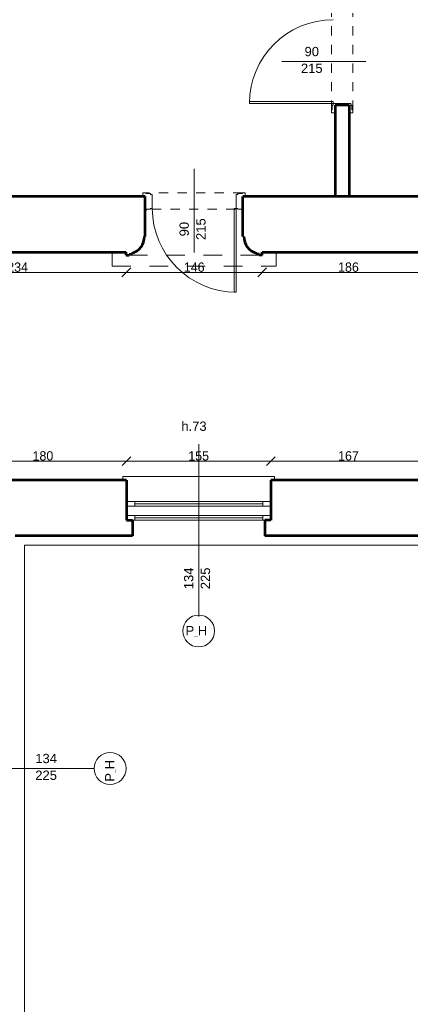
# Model space of a CAD drawing. Header units: inches. Extents: x -21887 to 84279, y -131485 to 67836.
# Tile 246 of 256: x 57131 to 61329, y 46946 to 57531. Entities that reach past the tile are written whole.
import ezdxf

# ---------------------------------------------------------------- set-up
doc = ezdxf.new("R2010")
doc.units = ezdxf.units.IN
doc.header["$MEASUREMENT"] = 0
doc.linetypes.add('Dashed', pattern=[400, 200, -200])
doc.linetypes.add('Dashed copy', pattern=[200, 100, -100])
doc.layers.get('0').update_dxf_attribs({"lineweight": 13})
doc.layers.get('Defpoints').update_dxf_attribs({"lineweight": 13})
for name, color, linetype, lineweight in [('AI_MURY', 7, 'Continuous', 53), ('Dimensioning', 7, 'Continuous', 13), ('DRZWI', 7, 'Continuous', 13), ('dzialowki', 7, 'Continuous', 53), ('PODCIAGI', 7, 'Continuous', 13)]:
    doc.layers.add(name, color=color, linetype=linetype, lineweight=lineweight)
doc.styles.add('GENERATED_STYLE_7', font='txt')
doc.styles.add('Style-Courier New', font='txt')
doc.dimstyles.new('Dimstyle_5', dxfattribs={"dimtxt": 100, "dimasz": 95, "dimexe": 0.18, "dimexo": 0, "dimgap": 0.09, "dimtad": 1, "dimtih": 1, "dimtoh": 1, "dimdec": 0, "dimlfac": 0.1, "dimzin": 0, "dimdsep": 46, "dimlunit": 5, "dimtxsty": 'GENERATED_STYLE_7', "dimblk": 'ARROWHEAD_6', "dimcen": 0.09, "dimclrd": 161, "dimclre": 161, "dimclrt": 7, "dimadec": 0, "dimazin": 0, "dimtfac": 1, "dimtdec": 0, "dimtmove": 0, "dimatfit": 3, "dimfxl": 0, "dimtolj": 1, "dimtzin": 0, "dimarcsym": 0})

# ---------------------------------------------------------------- blocks, each defined once
blk = doc.blocks.new('ARROWHEAD_6')
at = {"color": 0, "linetype": 'Continuous'}
for p, q in [((0, 0), (-1, 0)), ((-0.5, -0.5), (0.5, 0.5))]:
    blk.add_line(p, q, dxfattribs=at)
blk = doc.blocks.new('*U1632')
at = {"layer": 'Defpoints', "color": 0, "linetype": 'Continuous'}
for p in [(58279, 52785), (56481, 52581), (58279, 52581)]:
    blk.add_point(p, dxfattribs=at)
at = {"layer": 'Dimensioning', "color": 161, "linetype": 'Continuous', "lineweight": -2}
for p, q in [((56481, 52785), (56481, 52785)), ((56576, 52785), (58184, 52785)), ((58279, 52785), (58279, 52785))]:
    blk.add_line(p, q, dxfattribs=at)
at = {"layer": 'Dimensioning', "color": 161, "linetype": 'Continuous', "lineweight": -2, "xscale": 95, "yscale": 95, "zscale": 95, "rotation": 180}
blk.add_blockref('ARROWHEAD_6', (56481, 52785), dxfattribs=at)
at = {"layer": 'Dimensioning', "color": 161, "linetype": 'Continuous', "lineweight": -2, "xscale": 95, "yscale": 95, "zscale": 95}
blk.add_blockref('ARROWHEAD_6', (58279, 52785), dxfattribs=at)
at = {"layer": 'Dimensioning', "color": 7, "linetype": 'Continuous', "insert": (57380, 52841), "char_height": 100, "attachment_point": 5, "style": 'GENERATED_STYLE_7'}
blk.add_mtext('180', dxfattribs=at)
blk = doc.blocks.new('*D3310')
at = {"layer": 'Defpoints'}
for p in [(57380, 52785), (58279, 52785), (56481, 52581), (58279, 52581)]:
    blk.add_point(p, dxfattribs=at)
at = {"layer": 'Dimensioning', "color": 161, "linetype": 'Continuous'}
blk.add_blockref('*U1632', (0, 0), dxfattribs=at)
blk = doc.blocks.new('*U1633')
at = {"layer": 'Defpoints', "color": 0, "linetype": 'Continuous'}
for p in [(59829, 52785), (58279, 52581), (59829, 52581)]:
    blk.add_point(p, dxfattribs=at)
at = {"layer": 'Dimensioning', "color": 161, "linetype": 'Continuous', "lineweight": -2}
for p, q in [((58279, 52785), (58279, 52785)), ((58374, 52785), (59734, 52785)), ((59829, 52785), (59829, 52785))]:
    blk.add_line(p, q, dxfattribs=at)
at = {"layer": 'Dimensioning', "color": 161, "linetype": 'Continuous', "lineweight": -2, "xscale": 95, "yscale": 95, "zscale": 95, "rotation": 180}
blk.add_blockref('ARROWHEAD_6', (58279, 52785), dxfattribs=at)
at = {"layer": 'Dimensioning', "color": 161, "linetype": 'Continuous', "lineweight": -2, "xscale": 95, "yscale": 95, "zscale": 95}
blk.add_blockref('ARROWHEAD_6', (59829, 52785), dxfattribs=at)
at = {"layer": 'Dimensioning', "color": 7, "linetype": 'Continuous', "insert": (59054, 52841), "char_height": 100, "attachment_point": 5, "style": 'GENERATED_STYLE_7'}
blk.add_mtext('155', dxfattribs=at)
blk = doc.blocks.new('*D3311')
at = {"layer": 'Defpoints'}
for p in [(59054, 52785), (59829, 52785), (58279, 52581), (59829, 52581)]:
    blk.add_point(p, dxfattribs=at)
at = {"layer": 'Dimensioning', "color": 161, "linetype": 'Continuous'}
blk.add_blockref('*U1633', (0, 0), dxfattribs=at)
blk = doc.blocks.new('*U1634')
at = {"layer": 'Defpoints', "color": 0, "linetype": 'Continuous'}
for p in [(61499, 52785), (59829, 52581), (61499, 52581)]:
    blk.add_point(p, dxfattribs=at)
at = {"layer": 'Dimensioning', "color": 161, "linetype": 'Continuous', "lineweight": -2}
for p, q in [((59829, 52785), (59829, 52785)), ((59924, 52785), (61404, 52785)), ((61499, 52785), (61499, 52785))]:
    blk.add_line(p, q, dxfattribs=at)
at = {"layer": 'Dimensioning', "color": 161, "linetype": 'Continuous', "lineweight": -2, "xscale": 95, "yscale": 95, "zscale": 95, "rotation": 180}
blk.add_blockref('ARROWHEAD_6', (59829, 52785), dxfattribs=at)
at = {"layer": 'Dimensioning', "color": 161, "linetype": 'Continuous', "lineweight": -2, "xscale": 95, "yscale": 95, "zscale": 95}
blk.add_blockref('ARROWHEAD_6', (61499, 52785), dxfattribs=at)
at = {"layer": 'Dimensioning', "color": 7, "linetype": 'Continuous', "insert": (60664, 52841), "char_height": 100, "attachment_point": 5, "style": 'GENERATED_STYLE_7'}
blk.add_mtext('167', dxfattribs=at)
blk = doc.blocks.new('*D3312')
at = {"layer": 'Defpoints'}
for p in [(60664, 52785), (61499, 52785), (59829, 52581), (61499, 52581)]:
    blk.add_point(p, dxfattribs=at)
at = {"layer": 'Dimensioning', "color": 161, "linetype": 'Continuous'}
blk.add_blockref('*U1634', (0, 0), dxfattribs=at)
blk = doc.blocks.new('*U1678')
at = {"layer": 'Defpoints', "color": 0, "linetype": 'Continuous'}
for p in [(55941, 55031), (58276, 55031), (58276, 54814)]:
    blk.add_point(p, dxfattribs=at)
at = {"layer": 'Dimensioning', "color": 161, "linetype": 'Continuous', "lineweight": -2}
for p, q in [((55941, 54814), (55941, 54814)), ((56036, 54814), (58181, 54814)), ((58276, 54814), (58276, 54814))]:
    blk.add_line(p, q, dxfattribs=at)
at = {"layer": 'Dimensioning', "color": 161, "linetype": 'Continuous', "lineweight": -2, "xscale": 95, "yscale": 95, "zscale": 95, "rotation": 180}
blk.add_blockref('ARROWHEAD_6', (55941, 54814), dxfattribs=at)
at = {"layer": 'Dimensioning', "color": 161, "linetype": 'Continuous', "lineweight": -2, "xscale": 95, "yscale": 95, "zscale": 95}
blk.add_blockref('ARROWHEAD_6', (58276, 54814), dxfattribs=at)
at = {"layer": 'Dimensioning', "color": 7, "linetype": 'Continuous', "insert": (57108, 54870), "char_height": 100, "attachment_point": 5, "style": 'GENERATED_STYLE_7'}
blk.add_mtext('234', dxfattribs=at)
blk = doc.blocks.new('*D3356')
at = {"layer": 'Defpoints'}
for p in [(55941, 55031), (58276, 55031), (57108, 54814), (58276, 54814)]:
    blk.add_point(p, dxfattribs=at)
at = {"layer": 'Dimensioning', "color": 161, "linetype": 'Continuous'}
blk.add_blockref('*U1678', (0, 0), dxfattribs=at)
blk = doc.blocks.new('*U1679')
at = {"layer": 'Defpoints', "color": 0, "linetype": 'Continuous'}
for p in [(58276, 55031), (59736, 55031), (59736, 54814)]:
    blk.add_point(p, dxfattribs=at)
at = {"layer": 'Dimensioning', "color": 161, "linetype": 'Continuous', "lineweight": -2}
for p, q in [((58276, 54814), (58276, 54814)), ((58371, 54814), (59641, 54814)), ((59736, 54814), (59736, 54814))]:
    blk.add_line(p, q, dxfattribs=at)
at = {"layer": 'Dimensioning', "color": 161, "linetype": 'Continuous', "lineweight": -2, "xscale": 95, "yscale": 95, "zscale": 95, "rotation": 180}
blk.add_blockref('ARROWHEAD_6', (58276, 54814), dxfattribs=at)
at = {"layer": 'Dimensioning', "color": 161, "linetype": 'Continuous', "lineweight": -2, "xscale": 95, "yscale": 95, "zscale": 95}
blk.add_blockref('ARROWHEAD_6', (59736, 54814), dxfattribs=at)
at = {"layer": 'Dimensioning', "color": 7, "linetype": 'Continuous', "insert": (59006, 54870), "char_height": 100, "attachment_point": 5, "style": 'GENERATED_STYLE_7'}
blk.add_mtext('146', dxfattribs=at)
blk = doc.blocks.new('*D3357')
at = {"layer": 'Defpoints'}
for p in [(58276, 55031), (59736, 55031), (59006, 54814), (59736, 54814)]:
    blk.add_point(p, dxfattribs=at)
at = {"layer": 'Dimensioning', "color": 161, "linetype": 'Continuous'}
blk.add_blockref('*U1679', (0, 0), dxfattribs=at)
blk = doc.blocks.new('*U1680')
at = {"layer": 'Defpoints', "color": 0, "linetype": 'Continuous'}
for p in [(59736, 55031), (61593, 55031), (61593, 54814)]:
    blk.add_point(p, dxfattribs=at)
at = {"layer": 'Dimensioning', "color": 161, "linetype": 'Continuous', "lineweight": -2}
for p, q in [((59736, 54814), (59736, 54814)), ((59831, 54814), (61498, 54814)), ((61593, 54814), (61593, 54814))]:
    blk.add_line(p, q, dxfattribs=at)
at = {"layer": 'Dimensioning', "color": 161, "linetype": 'Continuous', "lineweight": -2, "xscale": 95, "yscale": 95, "zscale": 95, "rotation": 180}
blk.add_blockref('ARROWHEAD_6', (59736, 54814), dxfattribs=at)
at = {"layer": 'Dimensioning', "color": 161, "linetype": 'Continuous', "lineweight": -2, "xscale": 95, "yscale": 95, "zscale": 95}
blk.add_blockref('ARROWHEAD_6', (61593, 54814), dxfattribs=at)
at = {"layer": 'Dimensioning', "color": 7, "linetype": 'Continuous', "insert": (60664, 54870), "char_height": 100, "attachment_point": 5, "style": 'GENERATED_STYLE_7'}
blk.add_mtext('186', dxfattribs=at)
blk = doc.blocks.new('*D3358')
at = {"layer": 'Defpoints'}
for p in [(59736, 55031), (61593, 55031), (60664, 54814), (61593, 54814)]:
    blk.add_point(p, dxfattribs=at)
at = {"layer": 'Dimensioning', "color": 161, "linetype": 'Continuous'}
blk.add_blockref('*U1680', (0, 0), dxfattribs=at)

msp = doc.modelspace()

# ---------------------------------------------------------------- linework, layer by layer
at = {"layer": 'AI_MURY', "color": 7, "linetype": 'Continuous'}
for p, q in [((58480.5, 55630.7), (55735.5, 55630.7)), ((58480.5, 55200.7), (58480.5, 55630.7)), ((61798.4, 55630.7), (59530.5, 55630.7)), ((59530.5, 55200.7), (59530.5, 55630.7)), ((58480.5, 55200.7), (58470.5, 55200.7)), ((59530.5, 55200.7), (59540.5, 55200.7)), ((55940.5, 55030.7), (58275.5, 55030.7)), ((58275.5, 55000.7), (58275.5, 55030.7)), ((58275.5, 55000.7), (58305.5, 55000.7)), ((58305.5, 55010.7), (58335.5, 55010.7)), ((58305.5, 55010.7), (58305.5, 55000.7)), ((58335.5, 55020.7), (58335.5, 55010.7)), ((59675.5, 55020.7), (59675.5, 55010.7)), ((59705.5, 55010.7), (59675.5, 55010.7)), ((59705.5, 55010.7), (59705.5, 55000.7)), ((59735.5, 55000.7), (59705.5, 55000.7)), ((59735.5, 55030.7), (61593.4, 55030.7)), ((59735.5, 55000.7), (59735.5, 55030.7)), ((58279.5, 52580.7), (56480.5, 52580.7)), ((58279.5, 52580.7), (58279.5, 52150.7)), ((59829.5, 52580.7), (59829.5, 52150.7)), ((61499.5, 52580.7), (59829.5, 52580.7)), ((58279.5, 52150.7), (58342, 52150.7)), ((58342, 52150.7), (58342, 51980.7)), ((59829.5, 52150.7), (59767, 52150.7)), ((59767, 52150.7), (59767, 51980.7)), ((58342, 51980.7), (57080.5, 51980.7)), ((61562, 51980.7), (59767, 51980.7))]:
    msp.add_line(p, q, dxfattribs=at)
for centre, start, end in [((58290.6, 55195.3), 284.44004, 1.72608), ((59720.5, 55195.3), 178.27392, 255.55996)]:
    msp.add_arc(centre, 180, start, end, dxfattribs=at)
at = {"layer": 'DRZWI', "color": 5, "linetype": 'Continuous'}
for p, q in [((59005.5, 55029), (59005.5, 55929)), ((58455.5, 55670.7), (58455.5, 55630.7)), ((58485.5, 55670.7), (58455.5, 55670.7)), ((58485.5, 55670.7), (58485.5, 55660.7)), ((58535.5, 55660.7), (58485.5, 55660.7)), ((58535.5, 55660.7), (58535.5, 55650.7)), ((58535.5, 55650.7), (58555.5, 55650.7)), ((58555.5, 55502.2), (58555.5, 55650.7)), ((59455.5, 55502.2), (59455.5, 55650.7)), ((59475.5, 55650.7), (59455.5, 55650.7)), ((59475.5, 55660.7), (59475.5, 55650.7)), ((59475.5, 55660.7), (59525.5, 55660.7)), ((59525.5, 55670.7), (59525.5, 55660.7)), ((59525.5, 55670.7), (59555.5, 55670.7)), ((59555.5, 55670.7), (59555.5, 55630.7)), ((58535.5, 55492.2), (58495.5, 55492.2)), ((58535.5, 55502.2), (58555.5, 55502.2)), ((58535.5, 55492.2), (58535.5, 55502.2)), ((59435.5, 54602.2), (59435.5, 55502.2)), ((59435.5, 55502.2), (59455.5, 55502.2)), ((59455.5, 54602.2), (59455.5, 55502.2)), ((59475.5, 55502.2), (59455.5, 55502.2)), ((59475.5, 55492.2), (59475.5, 55502.2)), ((59475.5, 55492.2), (59515.5, 55492.2)), ((59435.5, 54602.2), (59455.5, 54602.2))]:
    msp.add_line(p, q, dxfattribs=at)
at = {"layer": 'DRZWI', "color": 5, "linetype": 'Dashed copy'}
for p, q in [((59525.5, 55670.7), (58485.5, 55670.7)), ((59450.5, 55492.2), (58535.5, 55492.2))]:
    msp.add_line(p, q, dxfattribs=at)
at = {"layer": 'DRZWI', "color": 49, "linetype": 'Dashed'}
for p, q in [((58125.5, 55030.7), (58125.5, 54880.7)), ((59885.5, 55030.7), (59885.5, 54880.7)), ((58125.5, 54880.7), (59885.5, 54880.7))]:
    msp.add_line(p, q, dxfattribs=at)
at = {"layer": 'DRZWI', "color": 7, "linetype": 'Dashed'}
msp.add_line((58305.5, 55000.7), (59705.5, 55000.7), dxfattribs=at)
at = {"layer": 'DRZWI', "color": 220, "linetype": 'Continuous'}
for p, q in [((59054.5, 51115.3), (59054.5, 52966.1)), ((58367, 52350.7), (58279.5, 52350.7)), ((58367, 52300.7), (58279.5, 52300.7)), ((58367, 52350.7), (58367, 52300.7)), ((59742, 52350.7), (58367, 52350.7)), ((59742, 52325.7), (58367, 52325.7)), ((59742, 52300.7), (58367, 52300.7)), ((59742, 52350.7), (59829.5, 52350.7)), ((59742, 52350.7), (59742, 52300.7)), ((59742, 52300.7), (59829.5, 52300.7)), ((58367, 52200.7), (58279.5, 52200.7)), ((58367, 52200.7), (58367, 52150.7)), ((59742, 52200.7), (58367, 52200.7)), ((59742, 52200.7), (59829.5, 52200.7)), ((59742, 52200.7), (59742, 52150.7)), ((58367, 52150.7), (58342, 52150.7)), ((59742, 52175.7), (58367, 52175.7)), ((59742, 52150.7), (58367, 52150.7)), ((59742, 52150.7), (59767, 52150.7)), ((57930.9, 49480.7), (56080.1, 49480.7))]:
    msp.add_line(p, q, dxfattribs=at)
at = {"layer": 'DRZWI', "color": 251, "linetype": 'Continuous'}
for p, q in [((59869.5, 52620.7), (58239.5, 52620.7)), ((58239.5, 52580.7), (58239.5, 52620.7)), ((59869.5, 52580.7), (59869.5, 52620.7)), ((64148.4, 51880.7), (57180.5, 51880.7)), ((57180.5, 51880.7), (57180.5, 43065.7))]:
    msp.add_line(p, q, dxfattribs=at)
at = {"layer": 'DRZWI', "color": 220, "linetype": 'Continuous'}
msp.add_circle((59054.4, 50959), 171.3, dxfattribs=at)
at = {"layer": 'DRZWI', "color": 7, "linetype": 'Continuous'}
msp.add_circle((58102.2, 49480.6), 171.3, dxfattribs=at)
for centre, radius, start, end in [((58480.5, 55492.2), 15, 270, 0), ((59455.5, 55502.2), 900, 180, 270), ((59530.5, 55492.2), 15, 180, 270)]:
    msp.add_arc(centre, radius, start, end, dxfattribs=at)
at = {"layer": 'dzialowki', "color": 12, "linetype": 'Continuous'}
for p, q in [((60670.5, 56610.7), (60520.5, 56610.7)), ((60520.5, 56610.7), (60520.5, 55630.7)), ((60670.5, 56610.7), (60670.5, 55630.7))]:
    msp.add_line(p, q, dxfattribs=at)
at = {"layer": 'PODCIAGI', "color": 5, "linetype": 'Dashed copy'}
for p, q in [((60480.5, 56560.7), (60480.5, 57600.7)), ((60710.5, 56560.7), (60710.5, 57600.7))]:
    msp.add_line(p, q, dxfattribs=at)
at = {"layer": 'PODCIAGI', "color": 5, "linetype": 'Continuous'}
for p, q in [((60849.2, 57080.7), (59949.2, 57080.7)), ((59600.5, 56650.7), (59600.5, 56630.7)), ((59600.5, 56650.7), (60500.5, 56650.7)), ((59600.5, 56630.7), (60500.5, 56630.7)), ((60500.5, 56650.7), (60500.5, 56630.7)), ((60500.5, 56610.7), (60500.5, 56630.7)), ((60500.5, 56630.7), (60690.5, 56630.7)), ((60690.5, 56610.7), (60690.5, 56630.7)), ((60480.5, 56560.7), (60490.5, 56560.7)), ((60480.5, 56560.7), (60480.5, 56530.7)), ((60480.5, 56530.7), (60520.5, 56530.7)), ((60490.5, 56610.7), (60500.5, 56610.7)), ((60490.5, 56610.7), (60490.5, 56560.7)), ((60710.5, 56530.7), (60670.5, 56530.7)), ((60700.5, 56610.7), (60690.5, 56610.7)), ((60700.5, 56610.7), (60700.5, 56560.7)), ((60710.5, 56560.7), (60700.5, 56560.7)), ((60710.5, 56560.7), (60710.5, 56530.7))]:
    msp.add_line(p, q, dxfattribs=at)
at = {"layer": 'PODCIAGI', "color": 7, "linetype": 'Continuous'}
msp.add_arc((60500.5, 56630.7), 900, 90, 180, dxfattribs=at)

# ---------------------------------------------------------------- texts
at = {"layer": 'DRZWI', "color": 5, "insert": (58847.9, 55279.1), "char_height": 100, "width": 704.483, "attachment_point": 2, "rotation": 90, "line_spacing_factor": 1.079165, "style": 'GENERATED_STYLE_7'}
msp.add_mtext('\\fArial|b0|i0|c238|p39;90\\P215', dxfattribs=at)
at = {"layer": 'DRZWI', "color": 220, "char_height": 100, "attachment_point": 1, "style": 'GENERATED_STYLE_7'}
for s, insert, width in [('\\fArial|b0|i0|c238|p39;h.73', (58867.8, 53210.7), 460.863), ('\\fArial|b0|i0|c238|p39;P\\H50.000000;_\\H100.000000;H', (58912.8, 51012.6), 460.117)]:
    msp.add_mtext(s, dxfattribs=dict(at, insert=insert, width=width))
at = {"layer": 'DRZWI', "color": 220, "insert": (58896.9, 51408.2), "char_height": 100, "width": 355.178, "attachment_point": 1, "rotation": 90, "line_spacing_factor": 1.079165, "style": 'GENERATED_STYLE_7'}
msp.add_mtext('\\fArial|b0|i0|c238|p39;134\\P225', dxfattribs=at)
at = {"layer": 'DRZWI', "color": 220, "insert": (57297.8, 49638.3), "char_height": 100, "width": 355.178, "attachment_point": 1, "line_spacing_factor": 1.079165, "style": 'GENERATED_STYLE_7'}
msp.add_mtext('\\fArial|b0|i0|c238|p39;134\\P225', dxfattribs=at)
at = {"layer": 'DRZWI', "color": 220, "insert": (58048.6, 49339.1), "char_height": 100, "width": 460.117, "attachment_point": 1, "rotation": 90, "style": 'GENERATED_STYLE_7'}
msp.add_mtext('\\fArial|b0|i0|c238|p39;P\\H50.000000;_\\H100.000000;H', dxfattribs=at)
at = {"layer": 'PODCIAGI', "color": 5, "insert": (60270, 57238.3), "char_height": 100, "width": 704.483, "attachment_point": 2, "line_spacing_factor": 1.079165, "style": 'GENERATED_STYLE_7'}
msp.add_mtext('\\fArial|b0|i0|c238|p39;90\\P215', dxfattribs=at)

# ---------------------------------------------------------------- dimensions: what is measured, and where the dimension line sits
at = {"layer": 'Dimensioning', "color": 161, "linetype": 'Continuous'}
for base, p1, p2, picture, middle in [((58275.5180538, 54813.8614271), (55940.5180538, 55030.7131048), (58275.5180538, 55030.7131048), '*D3356', (57108.0180538, 54813.8614271)), ((59735.5, 54813.9), (58275.5, 55030.7), (59735.5, 55030.7), '*D3357', (59005.5, 54813.9)), ((61593.4, 54813.9), (59735.5, 55030.7), (61593.4, 55030.7), '*D3358', (60664.5, 54813.9)), ((58279.5, 52784.8), (56480.5, 52580.7), (58279.5, 52580.7), '*D3310', (57380, 52784.8)), ((59829.5, 52784.8), (58279.5, 52580.7), (59829.5, 52580.7), '*D3311', (59054.5, 52784.8)), ((61499.5, 52784.8), (59829.5, 52580.7), (61499.5, 52580.7), '*D3312', (60664.5, 52784.8))]:
    dim = msp.add_linear_dim(base=base, p1=p1, p2=p2, dimstyle='Dimstyle_5', override={"dimtxsty": 'Style-Courier New', "dimclrd": 0, "dimclre": 161, "dimlwe": 0}, dxfattribs=at)
    dim.commit()
    dim.dimension.update_dxf_attribs({"geometry": picture, "text_midpoint": middle, "dimtype": 128})

doc.saveas('drawing.dxf')
